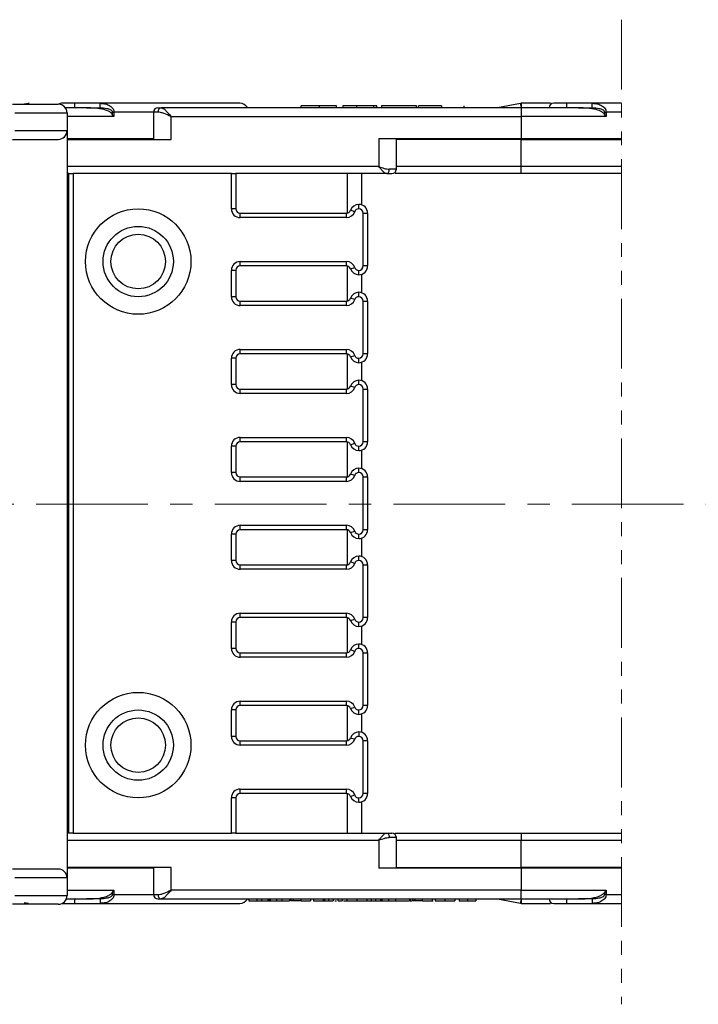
# Model space of a CAD drawing. Header units: millimetres. Extents: x 8853 to 11418, y 45 to 1005.
# Tile 174 of 256: x 10882 to 10959, y 252 to 364. Entities that reach past the tile are written whole.
import ezdxf

# ---------------------------------------------------------------- set-up
doc = ezdxf.new("R2010")
doc.units = ezdxf.units.MM
doc.linetypes.add('CENTERX2', pattern=[20.32, 12.7, -2.54, 2.54, -2.54])
doc.linetypes.add('PHANTOM2', pattern=[31.75, 15.875, -3.175, 3.175, -3.175, 3.175, -3.175])

msp = doc.modelspace()

# ---------------------------------------------------------------- linework, layer by layer
at = {"color": 3, "linetype": 'PHANTOM2', "lineweight": 9, "ltscale": 0.5}
msp.add_line((10950.669, 364.28), (10950.667, 252.293), dxfattribs=at)
at = {"color": 7, "linetype": 'Continuous', "lineweight": 25}
for p, q in [((10883.172, 354.763), (10882.684, 354.671)), ((10883.18, 354.728), (10883.172, 354.763)), ((10889.772, 354.271), (10887.342, 354.271)), ((10888.435, 354.271), (10888.435, 354.771)), ((10891.329, 354.771), (10888.435, 354.771)), ((10889.772, 354.271), (10891.329, 354.271)), ((10891.329, 354.271), (10891.329, 354.771)), ((10939.218, 354.271), (10898.285, 354.271)), ((10914.188, 354.271), (10914.188, 354.471)), ((10916.274, 354.271), (10916.274, 354.471)), ((10918.214, 354.271), (10918.214, 354.471)), ((10918.962, 354.471), (10918.962, 354.271)), ((10920.521, 354.471), (10918.962, 354.471)), ((10920.521, 354.271), (10920.521, 354.471)), ((10922.469, 354.471), (10920.521, 354.471)), ((10922.469, 354.271), (10922.469, 354.471)), ((10922.794, 354.471), (10922.469, 354.471)), ((10922.794, 354.271), (10922.794, 354.471)), ((10923.348, 354.471), (10923.348, 354.271)), ((10927.309, 354.471), (10923.348, 354.471)), ((10927.309, 354.271), (10927.309, 354.471)), ((10927.538, 354.271), (10927.538, 354.471)), ((10930.188, 354.471), (10930.188, 354.271)), ((10932.733, 354.271), (10932.733, 354.471)), ((10939.172, 354.763), (10936.551, 354.271)), ((10939.218, 354.271), (10939.218, 353.271)), ((10944.435, 354.271), (10944.435, 354.771)), ((10947.329, 354.771), (10944.435, 354.771)), ((10945.772, 354.271), (10947.329, 354.271)), ((10947.329, 354.271), (10947.329, 354.771)), ((10881.633, 353.671), (10887.562, 353.671)), ((10887.562, 353.671), (10887.562, 351.671)), ((10892.901, 353.271), (10887.562, 353.271)), ((10892.707, 353.771), (10892.707, 353.545)), ((10892.707, 353.771), (10892.901, 353.771)), ((10892.901, 353.271), (10892.707, 353.545)), ((10892.901, 353.771), (10892.901, 353.271)), ((10897.403, 353.771), (10892.901, 353.771)), ((10897.403, 353.771), (10897.403, 350.671)), ((10897.913, 353.771), (10897.403, 353.771)), ((10899.403, 350.671), (10899.403, 353.271)), ((10899.403, 353.271), (10939.218, 353.271)), ((10939.218, 353.271), (10939.218, 350.771)), ((10948.901, 353.271), (10939.218, 353.271)), ((10948.707, 353.771), (10948.707, 353.545)), ((10948.707, 353.771), (10948.901, 353.771)), ((10948.901, 353.271), (10948.707, 353.545)), ((10948.901, 353.771), (10948.901, 353.271)), ((10950.669, 353.771), (10948.901, 353.771)), ((10881.633, 351.671), (10887.562, 351.671)), ((10887.562, 351.671), (10887.562, 266.671)), ((10887.562, 350.771), (10897.403, 350.771)), ((10887.562, 350.671), (10899.403, 350.671)), ((10891.218, 350.671), (10891.218, 350.771)), ((10897.025, 350.671), (10897.025, 350.771)), ((10923.032, 350.771), (10939.218, 350.771)), ((10923.032, 350.771), (10923.032, 347.571)), ((10925.032, 347.271), (10925.032, 350.771)), ((10939.218, 350.671), (10925.032, 350.671)), ((10925.216, 350.771), (10925.216, 350.671)), ((10931.218, 350.771), (10931.218, 350.671)), ((10939.218, 350.771), (10950.669, 350.771)), ((10939.218, 347.571), (10939.218, 350.671)), ((10939.218, 350.671), (10950.669, 350.671)), ((10947.218, 350.671), (10947.218, 350.771)), ((10923.032, 347.571), (10887.562, 347.571)), ((10925.032, 347.271), (10924.232, 347.271)), ((10939.218, 347.571), (10925.032, 347.571)), ((10950.669, 347.571), (10939.218, 347.571)), ((10939.218, 346.771), (10939.218, 347.571)), ((10887.762, 346.771), (10887.562, 346.771)), ((10887.762, 271.771), (10887.762, 346.771)), ((10887.762, 346.771), (10888.262, 346.771)), ((10888.262, 346.771), (10888.262, 271.771)), ((10906.262, 346.771), (10888.262, 346.771)), ((10906.262, 342.771), (10906.262, 346.771)), ((10906.262, 346.771), (10906.762, 346.771)), ((10906.762, 346.771), (10906.762, 342.771)), ((10923.932, 346.771), (10906.762, 346.771)), ((10919.42, 346.771), (10919.42, 342.277)), ((10921.12, 343.205), (10921.12, 346.771)), ((10950.669, 346.771), (10939.218, 346.771)), ((10906.762, 342.771), (10906.262, 342.771)), ((10920.762, 342.771), (10920.762, 343.271)), ((10907.262, 341.771), (10907.262, 342.271)), ((10907.262, 342.271), (10919.348, 342.271)), ((10919.348, 341.771), (10907.262, 341.771)), ((10919.348, 341.771), (10919.348, 342.271)), ((10920.291, 342.438), (10919.819, 342.605)), ((10921.262, 336.271), (10921.262, 342.271)), ((10921.262, 342.271), (10921.762, 342.271)), ((10921.762, 342.271), (10921.762, 336.271)), ((10907.262, 336.771), (10919.348, 336.771)), ((10907.262, 336.271), (10907.262, 336.771)), ((10919.348, 336.271), (10907.262, 336.271)), ((10919.348, 336.271), (10919.348, 336.771)), ((10919.42, 336.266), (10919.42, 332.277)), ((10919.819, 335.938), (10920.291, 336.105)), ((10921.762, 336.271), (10921.262, 336.271)), ((10906.262, 332.771), (10906.262, 335.771)), ((10906.762, 335.771), (10906.262, 335.771)), ((10906.762, 335.771), (10906.762, 332.771)), ((10920.762, 335.271), (10920.762, 335.771)), ((10921.12, 333.205), (10921.12, 335.338)), ((10906.762, 332.771), (10906.262, 332.771)), ((10920.291, 332.438), (10919.819, 332.605)), ((10920.762, 332.771), (10920.762, 333.271)), ((10907.262, 331.771), (10907.262, 332.271)), ((10907.262, 332.271), (10919.348, 332.271)), ((10919.348, 331.771), (10907.262, 331.771)), ((10919.348, 331.771), (10919.348, 332.271)), ((10921.262, 326.271), (10921.262, 332.271)), ((10921.262, 332.271), (10921.762, 332.271)), ((10921.762, 332.271), (10921.762, 326.271)), ((10907.262, 326.771), (10919.348, 326.771)), ((10907.262, 326.271), (10907.262, 326.771)), ((10919.348, 326.271), (10907.262, 326.271)), ((10919.348, 326.271), (10919.348, 326.771)), ((10919.42, 326.266), (10919.42, 322.277)), ((10919.819, 325.938), (10920.291, 326.105)), ((10921.762, 326.271), (10921.262, 326.271)), ((10906.262, 322.771), (10906.262, 325.771)), ((10906.762, 325.771), (10906.262, 325.771)), ((10906.762, 325.771), (10906.762, 322.771)), ((10920.762, 325.271), (10920.762, 325.771)), ((10921.12, 323.205), (10921.12, 325.338)), ((10906.762, 322.771), (10906.262, 322.771)), ((10920.291, 322.438), (10919.819, 322.605)), ((10920.762, 322.771), (10920.762, 323.271)), ((10907.262, 321.771), (10907.262, 322.271)), ((10907.262, 322.271), (10919.348, 322.271)), ((10919.348, 321.771), (10907.262, 321.771)), ((10919.348, 321.771), (10919.348, 322.271)), ((10921.262, 316.271), (10921.262, 322.271)), ((10921.262, 322.271), (10921.762, 322.271)), ((10921.762, 322.271), (10921.762, 316.271)), ((10907.262, 316.771), (10919.348, 316.771)), ((10907.262, 316.271), (10907.262, 316.771)), ((10919.348, 316.271), (10907.262, 316.271)), ((10919.348, 316.271), (10919.348, 316.771)), ((10919.42, 316.266), (10919.42, 312.277)), ((10919.819, 315.938), (10920.291, 316.105)), ((10921.762, 316.271), (10921.262, 316.271)), ((10906.262, 312.771), (10906.262, 315.771)), ((10906.762, 315.771), (10906.262, 315.771)), ((10906.762, 315.771), (10906.762, 312.771)), ((10920.762, 315.271), (10920.762, 315.771)), ((10921.12, 313.205), (10921.12, 315.338)), ((10906.762, 312.771), (10906.262, 312.771)), ((10920.291, 312.438), (10919.819, 312.605)), ((10920.762, 312.771), (10920.762, 313.271)), ((10907.262, 311.771), (10907.262, 312.271)), ((10907.262, 312.271), (10919.348, 312.271)), ((10919.348, 311.771), (10907.262, 311.771)), ((10919.348, 311.771), (10919.348, 312.271)), ((10921.262, 306.271), (10921.262, 312.271)), ((10921.262, 312.271), (10921.762, 312.271)), ((10921.762, 312.271), (10921.762, 306.271)), ((10906.262, 302.771), (10906.262, 305.771)), ((10906.762, 305.771), (10906.262, 305.771)), ((10906.762, 305.771), (10906.762, 302.771)), ((10907.262, 306.771), (10919.348, 306.771)), ((10907.262, 306.271), (10907.262, 306.771)), ((10919.348, 306.271), (10907.262, 306.271)), ((10919.348, 306.271), (10919.348, 306.771)), ((10919.42, 306.266), (10919.42, 302.277)), ((10919.819, 305.938), (10920.291, 306.105)), ((10920.762, 305.271), (10920.762, 305.771)), ((10921.762, 306.271), (10921.262, 306.271)), ((10921.12, 303.205), (10921.12, 305.338)), ((10906.762, 302.771), (10906.262, 302.771)), ((10920.291, 302.438), (10919.819, 302.605)), ((10920.762, 302.771), (10920.762, 303.271)), ((10907.262, 301.771), (10907.262, 302.271)), ((10907.262, 302.271), (10919.348, 302.271)), ((10919.348, 301.771), (10907.262, 301.771)), ((10919.348, 301.771), (10919.348, 302.271)), ((10921.262, 296.271), (10921.262, 302.271)), ((10921.262, 302.271), (10921.762, 302.271)), ((10921.762, 302.271), (10921.762, 296.271)), ((10907.262, 296.771), (10919.348, 296.771)), ((10907.262, 296.271), (10907.262, 296.771)), ((10919.348, 296.271), (10919.348, 296.771)), ((10906.262, 292.771), (10906.262, 295.771)), ((10906.762, 295.771), (10906.262, 295.771)), ((10906.762, 295.771), (10906.762, 292.771)), ((10919.348, 296.271), (10907.262, 296.271)), ((10919.42, 296.266), (10919.42, 292.277)), ((10919.819, 295.938), (10920.291, 296.105)), ((10920.762, 295.271), (10920.762, 295.771)), ((10921.762, 296.271), (10921.262, 296.271)), ((10921.12, 293.205), (10921.12, 295.338)), ((10906.762, 292.771), (10906.262, 292.771)), ((10920.291, 292.438), (10919.819, 292.605)), ((10920.762, 292.771), (10920.762, 293.271)), ((10907.262, 291.771), (10907.262, 292.271)), ((10907.262, 292.271), (10919.348, 292.271)), ((10919.348, 291.771), (10907.262, 291.771)), ((10919.348, 291.771), (10919.348, 292.271)), ((10921.262, 286.271), (10921.262, 292.271)), ((10921.262, 292.271), (10921.762, 292.271)), ((10921.762, 292.271), (10921.762, 286.271)), ((10907.262, 286.771), (10919.348, 286.771)), ((10907.262, 286.271), (10907.262, 286.771)), ((10919.348, 286.271), (10919.348, 286.771)), ((10906.262, 282.771), (10906.262, 285.771)), ((10906.762, 285.771), (10906.262, 285.771)), ((10906.762, 285.771), (10906.762, 282.771)), ((10919.348, 286.271), (10907.262, 286.271)), ((10919.42, 286.266), (10919.42, 282.277)), ((10919.819, 285.938), (10920.291, 286.105)), ((10920.762, 285.271), (10920.762, 285.771)), ((10921.762, 286.271), (10921.262, 286.271)), ((10921.12, 283.205), (10921.12, 285.338)), ((10906.762, 282.771), (10906.262, 282.771)), ((10907.262, 281.771), (10907.262, 282.271)), ((10907.262, 282.271), (10919.348, 282.271)), ((10919.348, 281.771), (10919.348, 282.271)), ((10919.819, 282.605), (10920.291, 282.438)), ((10920.762, 283.271), (10920.762, 282.771)), ((10921.262, 276.271), (10921.262, 282.271)), ((10921.762, 282.271), (10921.262, 282.271)), ((10921.762, 282.271), (10921.762, 276.271)), ((10919.348, 281.771), (10907.262, 281.771)), ((10907.262, 276.771), (10919.348, 276.771)), ((10907.262, 276.271), (10907.262, 276.771)), ((10919.348, 276.271), (10919.348, 276.771)), ((10906.262, 271.771), (10906.262, 275.771)), ((10906.762, 275.771), (10906.262, 275.771)), ((10906.762, 275.771), (10906.762, 271.771)), ((10919.348, 276.271), (10907.262, 276.271)), ((10919.42, 276.266), (10919.42, 271.771)), ((10919.819, 275.938), (10920.291, 276.105)), ((10920.762, 275.271), (10920.762, 275.771)), ((10921.762, 276.271), (10921.262, 276.271)), ((10921.12, 271.771), (10921.12, 275.338)), ((10887.762, 271.771), (10887.562, 271.771)), ((10888.262, 271.771), (10887.762, 271.771)), ((10888.262, 271.771), (10906.262, 271.771)), ((10906.762, 271.771), (10906.262, 271.771)), ((10906.762, 271.771), (10923.932, 271.771)), ((10925.032, 271.271), (10924.232, 271.271)), ((10925.032, 267.771), (10925.032, 271.271)), ((10939.218, 271.771), (10939.218, 270.971)), ((10939.218, 271.771), (10950.667, 271.771)), ((10887.562, 270.971), (10923.032, 270.971)), ((10923.032, 270.971), (10923.032, 267.771)), ((10925.032, 270.971), (10939.218, 270.971)), ((10939.218, 267.871), (10939.218, 270.971)), ((10939.218, 270.971), (10950.667, 270.971)), ((10899.403, 267.871), (10887.562, 267.871)), ((10897.403, 267.771), (10887.562, 267.771)), ((10891.218, 267.771), (10891.218, 267.871)), ((10897.025, 267.771), (10897.025, 267.871)), ((10897.403, 267.871), (10897.403, 264.771)), ((10899.403, 265.271), (10899.403, 267.871)), ((10939.218, 267.771), (10923.032, 267.771)), ((10925.032, 267.871), (10939.218, 267.871)), ((10925.216, 267.771), (10925.216, 267.871)), ((10931.218, 267.871), (10931.218, 267.771)), ((10950.667, 267.871), (10939.218, 267.871)), ((10939.218, 267.771), (10939.218, 265.271)), ((10950.667, 267.771), (10939.218, 267.771)), ((10947.218, 267.771), (10947.218, 267.871)), ((10887.562, 266.671), (10881.633, 266.671)), ((10887.562, 266.671), (10887.562, 264.671)), ((10881.633, 264.671), (10887.562, 264.671)), ((10887.562, 265.271), (10892.901, 265.271)), ((10892.901, 265.271), (10892.707, 264.997)), ((10892.707, 264.997), (10892.707, 264.771)), ((10892.901, 264.771), (10892.707, 264.771)), ((10892.901, 265.271), (10892.901, 264.771)), ((10892.901, 264.771), (10897.403, 264.771)), ((10897.403, 264.771), (10897.913, 264.771)), ((10939.218, 265.271), (10899.403, 265.271)), ((10939.218, 264.271), (10939.218, 265.271)), ((10939.218, 265.271), (10948.901, 265.271)), ((10948.901, 265.271), (10948.707, 264.997)), ((10948.707, 264.997), (10948.707, 264.771)), ((10948.901, 264.771), (10948.707, 264.771)), ((10948.901, 265.271), (10948.901, 264.771)), ((10948.901, 264.771), (10950.667, 264.771)), ((10882.673, 263.873), (10883.172, 263.78)), ((10883.172, 263.78), (10883.18, 263.815)), ((10887.469, 264.271), (10889.772, 264.271)), ((10888.435, 263.771), (10888.435, 264.271)), ((10888.435, 263.771), (10891.329, 263.771)), ((10891.329, 264.271), (10889.772, 264.271)), ((10891.329, 264.271), (10891.329, 263.771)), ((10898.285, 264.271), (10939.218, 264.271)), ((10908.263, 264.271), (10908.263, 264.071)), ((10908.263, 264.071), (10909.145, 264.071)), ((10909.145, 264.271), (10909.145, 264.071)), ((10909.145, 264.071), (10909.687, 264.071)), ((10909.687, 264.271), (10909.687, 264.071)), ((10909.687, 264.071), (10910.419, 264.071)), ((10910.419, 264.271), (10910.419, 264.071)), ((10910.529, 264.271), (10910.529, 264.071)), ((10910.661, 264.271), (10910.661, 264.071)), ((10910.661, 264.071), (10911.419, 264.071)), ((10911.419, 264.071), (10911.419, 264.271)), ((10911.419, 264.071), (10912.003, 264.071)), ((10912.003, 264.271), (10912.003, 264.071)), ((10912.003, 264.071), (10912.884, 264.071)), ((10912.884, 264.271), (10912.884, 264.071)), ((10913.036, 264.271), (10913.036, 264.071)), ((10913.304, 264.271), (10913.304, 264.071)), ((10914.192, 264.071), (10914.192, 264.271)), ((10915.28, 264.271), (10915.28, 264.071)), ((10915.611, 264.271), (10915.611, 264.071)), ((10916.712, 264.271), (10916.712, 264.071)), ((10916.867, 264.271), (10916.867, 264.071)), ((10916.867, 264.071), (10917.316, 264.071)), ((10917.316, 264.271), (10917.316, 264.071)), ((10917.316, 264.071), (10917.854, 264.071)), ((10917.854, 264.271), (10917.854, 264.071)), ((10918.019, 264.071), (10918.235, 264.071)), ((10918.41, 264.071), (10918.41, 264.271)), ((10918.41, 264.071), (10918.859, 264.071)), ((10918.859, 264.271), (10918.859, 264.071)), ((10919.414, 264.271), (10919.414, 264.071)), ((10920.569, 264.071), (10920.569, 264.271)), ((10921.658, 264.271), (10921.658, 264.071)), ((10921.731, 264.071), (10922.213, 264.071)), ((10922.213, 264.071), (10922.213, 264.271)), ((10922.213, 264.071), (10922.662, 264.071)), ((10922.662, 264.271), (10922.662, 264.071)), ((10922.662, 264.071), (10923.188, 264.071)), ((10923.218, 264.271), (10923.218, 264.071)), ((10923.218, 264.071), (10923.379, 264.071)), ((10923.379, 264.271), (10923.379, 264.071)), ((10924.124, 264.271), (10924.124, 264.071)), ((10924.945, 264.271), (10924.945, 264.071)), ((10926.538, 264.271), (10926.538, 264.071)), ((10926.595, 264.271), (10926.595, 264.071)), ((10926.595, 264.071), (10926.804, 264.071)), ((10926.869, 264.271), (10926.869, 264.071)), ((10927.137, 264.271), (10927.137, 264.071)), ((10928.026, 264.071), (10928.026, 264.271)), ((10929.068, 264.071), (10929.211, 264.071)), ((10929.113, 264.271), (10929.113, 264.071)), ((10929.444, 264.271), (10929.444, 264.071)), ((10930.599, 264.071), (10930.599, 264.271)), ((10931.688, 264.271), (10931.688, 264.071)), ((10932.199, 264.271), (10932.199, 264.071)), ((10933.162, 264.071), (10933.162, 264.271)), ((10934.083, 264.271), (10934.083, 264.071)), ((10936.551, 264.271), (10939.172, 263.78)), ((10944.435, 263.771), (10944.435, 264.271)), ((10944.435, 263.771), (10947.329, 263.771)), ((10947.329, 264.271), (10945.772, 264.271)), ((10947.329, 264.271), (10947.329, 263.771))]:
    msp.add_line(p, q, dxfattribs=at)
at = {"color": 1, "linetype": 'CENTERX2', "lineweight": 13}
msp.add_line((11242.199, 309.171), (10571.259, 309.171), dxfattribs=at)
at = {"color": 7, "linetype": 'Continuous', "lineweight": 25, "flags": 128}
for points in [[(10923.932, 346.771), (10923.991, 346.781), (10924.047, 346.809), (10924.099, 346.856), (10924.144, 346.918), (10924.182, 346.993), (10924.209, 347.08), (10924.226, 347.174), (10924.232, 347.271)], [(10923.932, 271.771), (10923.991, 271.762), (10924.047, 271.733), (10924.099, 271.687), (10924.144, 271.625), (10924.182, 271.549), (10924.209, 271.463), (10924.226, 271.369), (10924.232, 271.271)]]:
    msp.add_lwpolyline(points, dxfattribs=at)
at = {"color": 7, "linetype": 'Continuous', "lineweight": 25}
for centre, radius in [((10895.662, 336.771), 6), ((10895.662, 336.771), 4), ((10895.662, 336.771), 3.1), ((10895.662, 281.771), 6), ((10895.662, 281.771), 4), ((10895.662, 281.771), 3.1)]:
    msp.add_circle(centre, radius, dxfattribs=at)
for centre, radius, start, end in [((10883.264, 354.271), 0.5, 90, 100.61966), ((10886.562, 353.671), 1, 0, 90), ((10886.935, 354.271), 0.5, 90, 127.33162), ((10897.903, 353.771), 0.5, 90, 180), ((10898.36, 353.827), 0.451, 99.5202, 187.08135), ((10907.218, 353.771), 1, 30.56426, 90), ((10939.264, 354.271), 0.5, 90, 100.61966), ((10919.091, 354.396), 20.177, 359.64505, 1.06495), ((10942.935, 354.271), 0.5, 90, 180), ((10886.562, 351.671), 1, 270, 0), ((10924.532, 347.271), 0.5, 270, 0), ((10907.262, 342.771), 1, 180, 270), ((10907.262, 342.771), 0.5, 180, 270), ((10920.762, 342.271), 1, 90, 160.52878), ((10920.762, 342.271), 0.5, 90, 160.52878), ((10920.762, 342.271), 1, 0, 90), ((10920.762, 342.271), 0.5, 0, 90), ((10919.348, 342.771), 0.5, 270, 340.52878), ((10919.348, 342.771), 1, 270, 340.52878), ((10907.262, 335.771), 1, 90, 180), ((10907.262, 335.771), 0.5, 90, 180), ((10919.348, 335.771), 1, 19.47122, 90), ((10919.348, 335.771), 0.5, 19.47122, 90), ((10920.762, 336.271), 0.5, 199.47122, 270), ((10920.762, 336.271), 0.5, 270, 0), ((10920.762, 336.271), 1, 270, 0), ((10920.762, 336.271), 1, 199.47122, 270), ((10907.262, 332.771), 1, 180, 270), ((10907.262, 332.771), 0.5, 180, 270), ((10919.348, 332.771), 0.5, 270, 340.52878), ((10920.762, 332.271), 1, 90, 160.52878), ((10920.762, 332.271), 0.5, 90, 160.52878), ((10920.762, 332.271), 1, 0, 90), ((10920.762, 332.271), 0.5, 0, 90), ((10919.348, 332.771), 1, 270, 340.52878), ((10907.262, 325.771), 1, 90, 180), ((10907.262, 325.771), 0.5, 90, 180), ((10919.348, 325.771), 1, 19.47122, 90), ((10919.348, 325.771), 0.5, 19.47122, 90), ((10920.762, 326.271), 1, 199.47122, 270), ((10920.762, 326.271), 0.5, 199.47122, 270), ((10920.762, 326.271), 0.5, 270, 0), ((10920.762, 326.271), 1, 270, 0), ((10907.262, 322.771), 1, 180, 270), ((10907.262, 322.771), 0.5, 180, 270), ((10919.348, 322.771), 0.5, 270, 340.52878), ((10920.762, 322.271), 1, 90, 160.52878), ((10920.762, 322.271), 0.5, 90, 160.52878), ((10920.762, 322.271), 1, 0, 90), ((10920.762, 322.271), 0.5, 0, 90), ((10919.348, 322.771), 1, 270, 340.52878), ((10907.262, 315.771), 1, 90, 180), ((10907.262, 315.771), 0.5, 90, 180), ((10919.348, 315.771), 1, 19.47122, 90), ((10919.348, 315.771), 0.5, 19.47122, 90), ((10920.762, 316.271), 1, 199.47122, 270), ((10920.762, 316.271), 0.5, 199.47122, 270), ((10920.762, 316.271), 0.5, 270, 0), ((10920.762, 316.271), 1, 270, 0), ((10907.262, 312.771), 1, 180, 270), ((10907.262, 312.771), 0.5, 180, 270), ((10919.348, 312.771), 0.5, 270, 340.52878), ((10920.762, 312.271), 1, 90, 160.52878), ((10920.762, 312.271), 0.5, 90, 160.52878), ((10920.762, 312.271), 1, 0, 90), ((10920.762, 312.271), 0.5, 0, 90), ((10919.348, 312.771), 1, 270, 340.52878), ((10907.262, 305.771), 1, 90, 180), ((10907.262, 305.771), 0.5, 90, 180), ((10919.348, 305.771), 1, 19.47122, 90), ((10919.348, 305.771), 0.5, 19.47122, 90), ((10920.762, 306.271), 1, 199.47122, 270), ((10920.762, 306.271), 0.5, 199.47122, 270), ((10920.762, 306.271), 0.5, 270, 0), ((10920.762, 306.271), 1, 270, 0), ((10907.262, 302.771), 1, 180, 270), ((10907.262, 302.771), 0.5, 180, 270), ((10919.348, 302.771), 0.5, 270, 340.52878), ((10919.348, 302.771), 1, 270, 340.52878), ((10920.762, 302.271), 1, 90, 160.52878), ((10920.762, 302.271), 0.5, 90, 160.52878), ((10920.762, 302.271), 1, 0, 90), ((10920.762, 302.271), 0.5, 0, 90), ((10907.262, 295.771), 1, 90, 180), ((10919.348, 295.771), 1, 19.47122, 90), ((10907.262, 295.771), 0.5, 90, 180), ((10919.348, 295.771), 0.5, 19.47122, 90), ((10920.762, 296.271), 1, 199.47122, 270), ((10920.762, 296.271), 0.5, 199.47122, 270), ((10920.762, 296.271), 0.5, 270, 0), ((10920.762, 296.271), 1, 270, 0), ((10907.262, 292.771), 1, 180, 270), ((10907.262, 292.771), 0.5, 180, 270), ((10919.348, 292.771), 0.5, 270, 340.52878), ((10919.348, 292.771), 1, 270, 340.52878), ((10920.762, 292.271), 1, 90, 160.52878), ((10920.762, 292.271), 0.5, 90, 160.52878), ((10920.762, 292.271), 1, 0, 90), ((10920.762, 292.271), 0.5, 0, 90), ((10907.262, 285.771), 1, 90, 180), ((10919.348, 285.771), 1, 19.47122, 90), ((10907.262, 285.771), 0.5, 90, 180), ((10919.348, 285.771), 0.5, 19.47122, 90), ((10920.762, 286.271), 1, 199.47122, 270), ((10920.762, 286.271), 0.5, 199.47122, 270), ((10920.762, 286.271), 0.5, 270, 0), ((10920.762, 286.271), 1, 270, 0), ((10907.262, 282.771), 1, 180, 270), ((10907.262, 282.771), 0.5, 180, 270), ((10919.348, 282.771), 0.5, 270, 340.52878), ((10919.348, 282.771), 1, 270, 340.52878), ((10920.762, 282.271), 1, 90, 160.52878), ((10920.762, 282.271), 0.5, 90, 160.52878), ((10920.762, 282.271), 1, 0, 90), ((10920.762, 282.271), 0.5, 0, 90), ((10907.262, 275.771), 1, 90, 180), ((10919.348, 275.771), 1, 19.47122, 90), ((10907.262, 275.771), 0.5, 90, 180), ((10919.348, 275.771), 0.5, 19.47122, 90), ((10920.762, 276.271), 1, 199.47122, 270), ((10920.762, 276.271), 0.5, 199.47122, 270), ((10920.762, 276.271), 0.5, 270, 0), ((10920.762, 276.271), 1, 270, 0), ((10924.532, 271.271), 0.5, 0, 90), ((10886.562, 266.671), 1, 0, 90), ((10886.562, 264.671), 1, 270, 0), ((10897.903, 264.771), 0.5, 180, 270), ((10898.36, 264.716), 0.451, 172.91865, 260.4798), ((10907.218, 264.771), 1, 270, 329.31685), ((10939.264, 264.271), 0.5, 259.38034, 270), ((10919.091, 264.146), 20.177, 358.93505, 0.35495), ((10942.935, 264.271), 0.5, 180, 270)]:
    msp.add_arc(centre, radius, start, end, dxfattribs=at)
for points, knots in [([(10881.374, 354.671), (10882.074, 354.671), (10883.513, 354.671), (10885.21, 354.671), (10886.352, 354.671), (10886.493, 354.671), (10886.562, 354.671)], [0, 0, 0, 0, 0.2431854, 0.5, 0.7568146, 1, 1, 1, 1]), ([(10888.435, 354.771), (10888.246, 354.771), (10887.955, 354.771), (10887.605, 354.771), (10887.367, 354.771), (10887.173, 354.771), (10886.986, 354.771), (10886.955, 354.771), (10886.935, 354.771)], [0, 0, 0, 0, 0.2394429, 0.3696073, 0.4999999, 0.6301644, 0.7605571, 1, 1, 1, 1]), ([(10892.707, 353.545), (10892.615, 353.633), (10892.352, 353.883), (10891.344, 354.211), (10890.441, 354.246), (10889.772, 354.271)], [0, 0, 0, 0, 0.122917, 0.3497286, 1, 1, 1, 1]), ([(10907.218, 354.771), (10907.168, 354.771), (10907.066, 354.771), (10906.227, 354.771), (10904.859, 354.771), (10902.929, 354.771), (10900.515, 354.771), (10897.704, 354.771), (10894.636, 354.771), (10892.419, 354.771), (10891.329, 354.771)], [0, 0, 0, 0, 0.1198431, 0.2439998, 0.3712085, 0.5, 0.6287915, 0.7560002, 0.8801569, 1, 1, 1, 1]), ([(10891.329, 354.771), (10891.498, 354.762), (10891.834, 354.745), (10892.245, 354.608), (10892.536, 354.432), (10892.727, 354.253), (10892.871, 354.032), (10892.891, 353.856), (10892.901, 353.771)], [0, 0, 0, 0, 0.2502191, 0.4986736, 0.6320246, 0.7488315, 0.8801887, 1, 1, 1, 1]), ([(10891.329, 354.271), (10891.588, 354.26), (10891.978, 354.243), (10892.414, 354.102), (10892.61, 353.973), (10892.681, 353.879), (10892.704, 353.817), (10892.706, 353.786), (10892.707, 353.771)], [0, 0, 0, 0, 0.49717769, 0.74771159, 0.87345915, 0.94103043, 0.97098221, 1, 1, 1, 1]), ([(10898.285, 354.271), (10898.353, 354.254), (10898.497, 354.219), (10898.776, 353.969), (10899.085, 353.639), (10899.297, 353.394), (10899.403, 353.271)], [0, 0, 0, 0, 0.23435876, 0.49821551, 0.74848117, 1, 1, 1, 1]), ([(10916.274, 354.471), (10916.141, 354.471), (10915.738, 354.471), (10915.16, 354.471), (10914.658, 354.471), (10914.336, 354.471), (10914.219, 354.471), (10914.193, 354.471), (10914.188, 354.471)], [0, 0, 0, 0, 0.128183, 0.3875359, 0.5496914, 0.711944, 0.9385219, 1, 1, 1, 1]), ([(10918.214, 354.471), (10918.212, 354.471), (10918.206, 354.471), (10918.156, 354.471), (10917.923, 354.471), (10917.557, 354.471), (10917.009, 354.471), (10916.55, 354.471), (10916.274, 354.471)], [0, 0, 0, 0, 0.1136198, 0.3358942, 0.4750673, 0.6142166, 0.7674037, 1, 1, 1, 1]), ([(10930.188, 354.471), (10930.055, 354.471), (10929.569, 354.471), (10928.84, 354.471), (10928.171, 354.471), (10927.753, 354.471), (10927.562, 354.471), (10927.545, 354.471), (10927.538, 354.471)], [0, 0, 0, 0, 0.0955742, 0.3491165, 0.5164473, 0.6831759, 0.8652884, 1, 1, 1, 1]), ([(10939.267, 354.271), (10939.26, 354.312), (10939.246, 354.388), (10939.223, 354.509), (10939.203, 354.61), (10939.189, 354.685), (10939.176, 354.746), (10939.174, 354.756), (10939.172, 354.763)], [0, 0, 0, 0, 0.1583636, 0.2946475, 0.5001713, 0.631321, 0.7583599, 1, 1, 1, 1]), ([(10942.585, 354.771), (10942.396, 354.771), (10941.388, 354.771), (10940.216, 354.771), (10939.264, 354.771)], [0, 0, 0, 0, 0.1875557, 1, 1, 1, 1]), ([(10944.435, 354.771), (10944.246, 354.771), (10943.955, 354.771), (10943.605, 354.771), (10943.367, 354.771), (10943.173, 354.771), (10942.986, 354.771), (10942.955, 354.771), (10942.935, 354.771)], [0, 0, 0, 0, 0.2394429, 0.3696073, 0.4999999, 0.6301644, 0.7605571, 1, 1, 1, 1]), ([(10948.707, 353.545), (10948.615, 353.633), (10948.352, 353.883), (10947.344, 354.211), (10946.441, 354.246), (10945.772, 354.271)], [0, 0, 0, 0, 0.122917, 0.3497286, 1, 1, 1, 1]), ([(10950.669, 354.771), (10950.629, 354.771), (10949.55, 354.771), (10948.419, 354.771), (10947.329, 354.771)], [0.87552626, 0.87552626, 0.87552626, 0.87552626, 0.88015695, 1, 1, 1, 1]), ([(10947.329, 354.771), (10947.498, 354.762), (10947.834, 354.745), (10948.245, 354.608), (10948.536, 354.432), (10948.727, 354.253), (10948.871, 354.032), (10948.891, 353.856), (10948.901, 353.771)], [0, 0, 0, 0, 0.2502191, 0.4986736, 0.6320246, 0.7488315, 0.8801887, 1, 1, 1, 1]), ([(10947.329, 354.271), (10947.588, 354.26), (10947.978, 354.243), (10948.414, 354.102), (10948.61, 353.973), (10948.681, 353.879), (10948.704, 353.817), (10948.706, 353.786), (10948.707, 353.771)], [0, 0, 0, 0, 0.4971777, 0.7477116, 0.8734591, 0.9410304, 0.9709822, 1, 1, 1, 1]), ([(10899.403, 353.271), (10899.134, 353.388), (10898.715, 353.568), (10898.217, 353.74), (10898.007, 353.761), (10897.913, 353.771)], [0, 0, 0, 0, 0.4984046, 0.7729247, 1, 1, 1, 1]), ([(10881.374, 350.671), (10882.073, 350.671), (10883.51, 350.671), (10884.645, 350.671), (10885.152, 350.671), (10885.621, 350.671), (10886.155, 350.671), (10886.42, 350.671), (10886.506, 350.671), (10886.55, 350.671), (10886.558, 350.671), (10886.562, 350.671)], [0, 0, 0, 0, 0.242913, 0.4994398, 0.5012694, 0.5174739, 0.7562045, 0.8780373, 0.8842434, 0.9388226, 1, 1, 1, 1]), ([(10923.032, 347.571), (10923.242, 347.502), (10923.557, 347.397), (10923.957, 347.291), (10924.14, 347.278), (10924.232, 347.271)], [0, 0, 0, 0, 0.4995614, 0.7493161, 1, 1, 1, 1]), ([(10923.932, 346.771), (10923.874, 346.784), (10923.751, 346.812), (10923.539, 346.998), (10923.295, 347.256), (10923.129, 347.455), (10923.032, 347.571)], [0, 0, 0, 0, 0.2345851, 0.4991302, 0.7071887, 1, 1, 1, 1]), ([(10923.932, 346.771), (10924.021, 346.771), (10924.197, 346.771), (10924.384, 346.771), (10924.51, 346.771), (10924.525, 346.771), (10924.532, 346.771)], [0, 0, 0, 0, 0.250098, 0.5000053, 0.7500982, 1, 1, 1, 1]), ([(10939.218, 346.771), (10937.742, 346.771), (10934.704, 346.771), (10930.969, 346.771), (10928.078, 346.771), (10926.216, 346.771), (10925.239, 346.771), (10924.882, 346.771)], [0, 0, 0, 0, 0.2870485, 0.5912911, 0.749923, 0.9085891, 1, 1, 1, 1]), ([(10923.032, 270.971), (10923.129, 271.088), (10923.295, 271.287), (10923.539, 271.545), (10923.751, 271.731), (10923.874, 271.758), (10923.932, 271.771)], [0, 0, 0, 0, 0.2927896, 0.5008698, 0.7654034, 1, 1, 1, 1]), ([(10923.032, 270.971), (10923.242, 271.041), (10923.557, 271.146), (10923.957, 271.251), (10924.14, 271.265), (10924.232, 271.271)], [0, 0, 0, 0, 0.4995614, 0.7493161, 1, 1, 1, 1]), ([(10923.932, 271.771), (10924.021, 271.771), (10924.197, 271.771), (10924.384, 271.771), (10924.51, 271.771), (10924.525, 271.771), (10924.532, 271.771)], [0, 0, 0, 0, 0.2499018, 0.4999947, 0.749902, 1, 1, 1, 1]), ([(10924.882, 271.771), (10925.239, 271.771), (10926.216, 271.771), (10928.078, 271.771), (10930.969, 271.771), (10934.704, 271.771), (10937.742, 271.771), (10939.218, 271.771)], [0, 0, 0, 0, 0.0914109, 0.25004281, 0.40870891, 0.7129515, 1, 1, 1, 1]), ([(10886.562, 267.671), (10886.494, 267.671), (10886.354, 267.671), (10885.589, 267.671), (10885.079, 267.671), (10884.596, 267.671), (10883.727, 267.671), (10882.744, 267.671), (10882.236, 267.671), (10881.891, 267.671), (10881.553, 267.671), (10881.374, 267.671)], [0, 0, 0, 0, 0.242913, 0.4994398, 0.5012694, 0.5174739, 0.7562045, 0.8780373, 0.8842434, 0.9388226, 1, 1, 1, 1]), ([(10889.772, 264.271), (10890.45, 264.29), (10891.318, 264.314), (10892.25, 264.643), (10892.565, 264.831), (10892.677, 264.962), (10892.707, 264.997)], [0, 0, 0, 0, 0.6507634, 0.832826, 0.9555172, 1, 1, 1, 1]), ([(10892.901, 264.771), (10892.891, 264.687), (10892.871, 264.51), (10892.727, 264.29), (10892.536, 264.111), (10892.245, 263.934), (10891.834, 263.798), (10891.498, 263.78), (10891.329, 263.771)], [0, 0, 0, 0, 0.1198021, 0.2511679, 0.3679521, 0.5013261, 0.7497807, 1, 1, 1, 1]), ([(10892.707, 264.771), (10892.706, 264.756), (10892.704, 264.726), (10892.681, 264.663), (10892.61, 264.569), (10892.414, 264.441), (10891.978, 264.3), (10891.588, 264.283), (10891.329, 264.271)], [0, 0, 0, 0, 0.0289197, 0.0588409, 0.1265215, 0.2522718, 0.5028113, 1, 1, 1, 1]), ([(10897.913, 264.771), (10898.007, 264.781), (10898.217, 264.803), (10898.715, 264.974), (10899.134, 265.155), (10899.403, 265.271)], [0, 0, 0, 0, 0.2270668, 0.5015953, 1, 1, 1, 1]), ([(10899.403, 265.271), (10899.297, 265.149), (10899.085, 264.904), (10898.776, 264.574), (10898.497, 264.324), (10898.353, 264.288), (10898.285, 264.271)], [0, 0, 0, 0, 0.2515188, 0.50178442, 0.76563227, 1, 1, 1, 1]), ([(10945.772, 264.271), (10946.45, 264.29), (10947.318, 264.314), (10948.25, 264.643), (10948.565, 264.831), (10948.677, 264.962), (10948.707, 264.997)], [0, 0, 0, 0, 0.6507634, 0.832826, 0.9555172, 1, 1, 1, 1]), ([(10948.901, 264.771), (10948.891, 264.687), (10948.871, 264.51), (10948.727, 264.29), (10948.536, 264.111), (10948.245, 263.934), (10947.834, 263.798), (10947.498, 263.78), (10947.329, 263.771)], [0, 0, 0, 0, 0.1198021, 0.2511679, 0.3679521, 0.5013261, 0.7497807, 1, 1, 1, 1]), ([(10948.707, 264.771), (10948.706, 264.756), (10948.704, 264.726), (10948.681, 264.663), (10948.61, 264.569), (10948.414, 264.441), (10947.978, 264.3), (10947.588, 264.283), (10947.329, 264.271)], [0, 0, 0, 0, 0.02891971, 0.05884086, 0.12652149, 0.25227184, 0.50281129, 1, 1, 1, 1]), ([(10886.562, 263.671), (10886.493, 263.671), (10886.352, 263.671), (10885.21, 263.671), (10883.513, 263.671), (10882.074, 263.671), (10881.374, 263.671)], [0, 0, 0, 0, 0.2431854, 0.5, 0.7568146, 1, 1, 1, 1]), ([(10886.935, 263.771), (10886.955, 263.771), (10886.986, 263.771), (10887.173, 263.771), (10887.367, 263.771), (10887.605, 263.771), (10887.955, 263.771), (10888.246, 263.771), (10888.435, 263.771)], [0, 0, 0, 0, 0.2394429, 0.3696073, 0.4999999, 0.6301644, 0.7605571, 1, 1, 1, 1]), ([(10891.329, 263.771), (10892.419, 263.771), (10894.636, 263.771), (10897.704, 263.771), (10900.515, 263.771), (10902.929, 263.771), (10904.859, 263.771), (10906.227, 263.771), (10907.066, 263.771), (10907.168, 263.771), (10907.218, 263.771)], [0, 0, 0, 0, 0.1198431, 0.2439998, 0.3712085, 0.5, 0.6287915, 0.7560002, 0.8801569, 1, 1, 1, 1]), ([(10910.419, 264.071), (10910.437, 264.071), (10910.465, 264.071), (10910.501, 264.071), (10910.519, 264.071), (10910.529, 264.071)], [0, 0, 0, 0, 0.4999962, 0.75000096, 1, 1, 1, 1]), ([(10910.529, 264.071), (10910.547, 264.071), (10910.578, 264.071), (10910.623, 264.071), (10910.648, 264.071), (10910.661, 264.071)], [0, 0, 0, 0, 0.41902989, 0.70951416, 1, 1, 1, 1]), ([(10913.304, 264.071), (10913.231, 264.071), (10913.084, 264.071), (10913.04, 264.071), (10913.037, 264.071), (10913.036, 264.071)], [0, 0, 0, 0, 0.4611, 0.9231939, 1, 1, 1, 1]), ([(10914.192, 264.071), (10914.057, 264.071), (10913.785, 264.071), (10913.481, 264.071), (10913.348, 264.071), (10913.304, 264.071)], [0, 0, 0, 0, 0.3963213, 0.7971994, 1, 1, 1, 1]), ([(10914.192, 264.071), (10914.328, 264.071), (10914.574, 264.071), (10914.893, 264.071), (10915.12, 264.071), (10915.243, 264.071), (10915.269, 264.071), (10915.28, 264.071)], [0, 0, 0, 0, 0.2483792, 0.4510276, 0.6537324, 0.857674, 1, 1, 1, 1]), ([(10915.611, 264.071), (10915.695, 264.071), (10915.947, 264.071), (10916.246, 264.071), (10916.532, 264.071), (10916.652, 264.071), (10916.712, 264.071)], [0, 0, 0, 0, 0.1652028, 0.4961367, 0.7467213, 1, 1, 1, 1]), ([(10916.712, 264.071), (10916.745, 264.071), (10916.799, 264.071), (10916.844, 264.071), (10916.86, 264.071), (10916.867, 264.071)], [0, 0, 0, 0, 0.41452861, 0.70682344, 1, 1, 1, 1]), ([(10919.034, 264.071), (10919.136, 264.071), (10919.396, 264.071), (10919.551, 264.071), (10919.569, 264.071), (10919.577, 264.071)], [0, 0, 0, 0, 0.2717916, 0.6903704, 1, 1, 1, 1]), ([(10919.414, 264.071), (10919.427, 264.071), (10919.454, 264.071), (10919.68, 264.071), (10919.981, 264.071), (10920.292, 264.071), (10920.493, 264.071), (10920.569, 264.071)], [0, 0, 0, 0, 0.2285723, 0.4590067, 0.6600955, 0.870765, 1, 1, 1, 1]), ([(10920.569, 264.071), (10920.705, 264.071), (10920.955, 264.071), (10921.278, 264.071), (10921.511, 264.071), (10921.626, 264.071), (10921.65, 264.071), (10921.658, 264.071)], [0, 0, 0, 0, 0.24959545, 0.46063008, 0.67146891, 0.88685875, 1, 1, 1, 1]), ([(10923.379, 264.071), (10923.504, 264.071), (10923.697, 264.071), (10923.941, 264.071), (10924.063, 264.071), (10924.124, 264.071)], [0, 0, 0, 0, 0.4749323, 0.7367604, 1, 1, 1, 1]), ([(10924.124, 264.071), (10924.248, 264.071), (10924.442, 264.071), (10924.722, 264.071), (10924.871, 264.071), (10924.945, 264.071)], [0, 0, 0, 0, 0.4744439, 0.7355339, 1, 1, 1, 1]), ([(10924.945, 264.071), (10925.08, 264.071), (10925.382, 264.071), (10925.821, 264.071), (10926.19, 264.071), (10926.479, 264.071), (10926.516, 264.071), (10926.538, 264.071)], [0, 0, 0, 0, 0.1500979, 0.3371558, 0.5253516, 0.7083076, 1, 1, 1, 1]), ([(10927.137, 264.071), (10927.064, 264.071), (10926.917, 264.071), (10926.873, 264.071), (10926.87, 264.071), (10926.869, 264.071)], [0, 0, 0, 0, 0.4611, 0.9231939, 1, 1, 1, 1]), ([(10928.026, 264.071), (10927.89, 264.071), (10927.618, 264.071), (10927.314, 264.071), (10927.182, 264.071), (10927.137, 264.071)], [0, 0, 0, 0, 0.3963213, 0.7971994, 1, 1, 1, 1]), ([(10928.026, 264.071), (10928.161, 264.071), (10928.407, 264.071), (10928.727, 264.071), (10928.954, 264.071), (10929.077, 264.071), (10929.102, 264.071), (10929.113, 264.071)], [0, 0, 0, 0, 0.2483792, 0.4510276, 0.6537324, 0.857674, 1, 1, 1, 1]), ([(10929.444, 264.071), (10929.457, 264.071), (10929.483, 264.071), (10929.71, 264.071), (10930.011, 264.071), (10930.322, 264.071), (10930.523, 264.071), (10930.599, 264.071)], [0, 0, 0, 0, 0.2285723, 0.4590067, 0.6600955, 0.870765, 1, 1, 1, 1]), ([(10930.599, 264.071), (10930.735, 264.071), (10930.985, 264.071), (10931.308, 264.071), (10931.541, 264.071), (10931.656, 264.071), (10931.68, 264.071), (10931.688, 264.071)], [0, 0, 0, 0, 0.2495954, 0.4606301, 0.6714689, 0.8868588, 1, 1, 1, 1]), ([(10932.199, 264.071), (10932.202, 264.071), (10932.209, 264.071), (10932.311, 264.071), (10932.516, 264.071), (10932.768, 264.071), (10932.994, 264.071), (10933.136, 264.071), (10933.162, 264.071)], [0, 0, 0, 0, 0.2309849, 0.4649731, 0.6099517, 0.7546049, 0.9556818, 1, 1, 1, 1]), ([(10933.162, 264.071), (10933.298, 264.071), (10933.52, 264.071), (10933.792, 264.071), (10933.972, 264.071), (10934.074, 264.071), (10934.08, 264.071), (10934.083, 264.071)], [0, 0, 0, 0, 0.257051, 0.4188059, 0.5813296, 0.7801411, 1, 1, 1, 1]), ([(10939.172, 263.78), (10939.174, 263.786), (10939.176, 263.797), (10939.189, 263.858), (10939.203, 263.933), (10939.223, 264.033), (10939.246, 264.155), (10939.26, 264.231), (10939.267, 264.271)], [0, 0, 0, 0, 0.2416599, 0.3686939, 0.4998287, 0.7053837, 0.8416599, 1, 1, 1, 1]), ([(10939.264, 263.771), (10940.216, 263.771), (10941.388, 263.771), (10942.396, 263.771), (10942.585, 263.771)], [0, 0, 0, 0, 0.8124443, 1, 1, 1, 1]), ([(10942.935, 263.771), (10942.955, 263.771), (10942.986, 263.771), (10943.173, 263.771), (10943.367, 263.771), (10943.605, 263.771), (10943.955, 263.771), (10944.246, 263.771), (10944.435, 263.771)], [0, 0, 0, 0, 0.2394429, 0.3696073, 0.4999999, 0.6301644, 0.7605571, 1, 1, 1, 1]), ([(10947.329, 263.771), (10948.419, 263.771), (10949.549, 263.771), (10950.628, 263.771), (10950.667, 263.771)], [0, 0, 0, 0, 0.11984305, 0.12440568, 0.12440568, 0.12440568, 0.12440568])]:
    msp.add_open_spline(points, degree=3, knots=knots, dxfattribs=at)
for points in [[(10897.903, 354.271), (10897.921, 354.271), (10897.956, 354.271), (10898.175, 354.271), (10898.285, 354.271)], [(10945.772, 354.271), (10944.696, 354.271), (10942.542, 354.271), (10940.326, 354.271), (10939.218, 354.271)], [(10897.903, 264.271), (10897.921, 264.271), (10897.956, 264.271), (10898.175, 264.271), (10898.285, 264.271)], [(10939.218, 264.271), (10940.326, 264.271), (10942.542, 264.271), (10944.696, 264.271), (10945.772, 264.271)]]:
    msp.add_open_spline(points, degree=3, dxfattribs=at)

doc.saveas('drawing.dxf')
